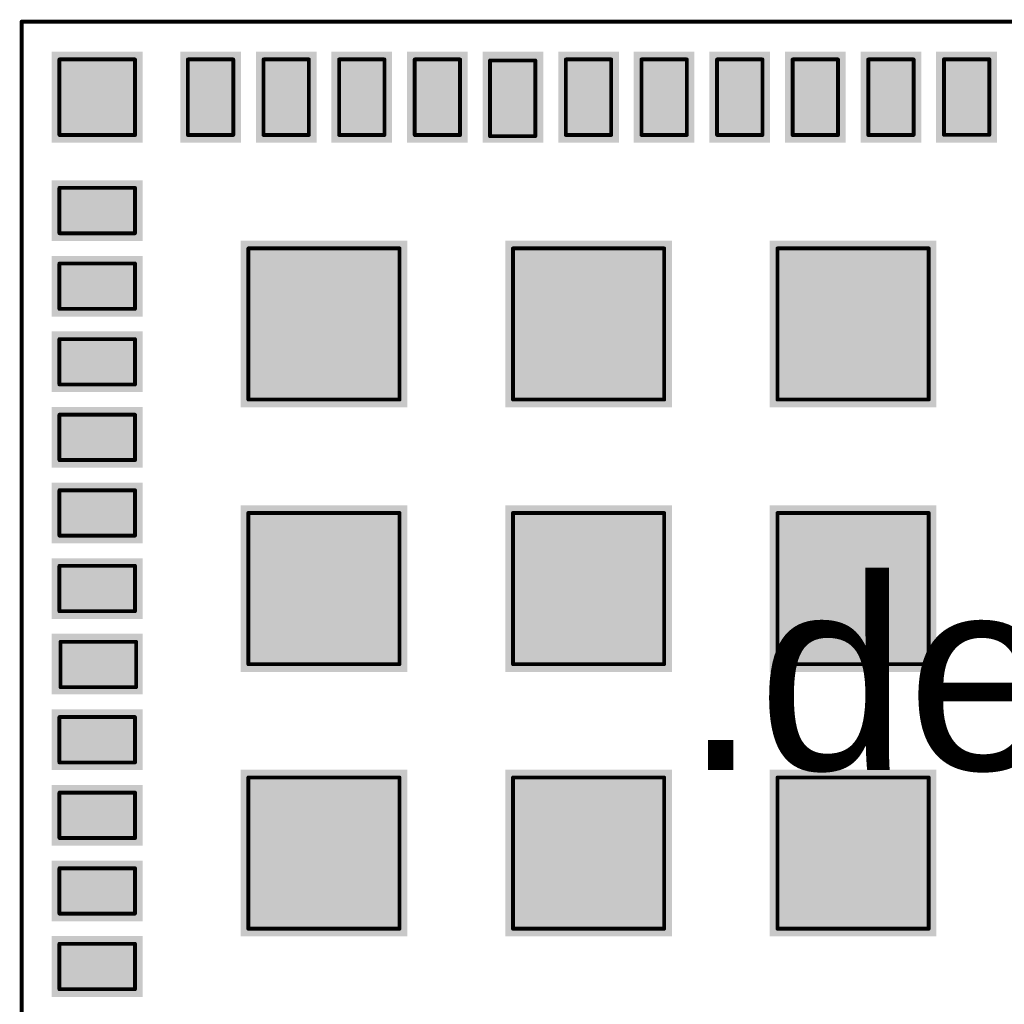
# Model space of a CAD drawing. Header units: inches. Extents: x -0.217 to 0.318, y -0.217 to 0.217.
# Tile 2 of 3: x -0.217 to 0.039, y -0.039 to 0.217. Entities that reach past the tile are written whole.
import ezdxf

# ---------------------------------------------------------------- set-up
doc = ezdxf.new("R2010")
doc.units = ezdxf.units.IN
doc.header["$MEASUREMENT"] = 0
for name, color, linetype in [('Top Assembly', 56, 'Continuous'), ('Top Layer', 1, 'Continuous'), ('Top Paste', 8, 'Continuous'), ('Top Solder', 216, 'Continuous')]:
    doc.layers.add(name, color=color, linetype=linetype)
doc.styles.add('Arial', font='txt', dxfattribs={"height": 0.2})

msp = doc.modelspace()

# ---------------------------------------------------------------- hatches: boundary and pattern name
at = {"layer": 'Top Layer'}
for points in [[(-0.18701, 0.18701), (-0.20669, 0.18701), (-0.20669, 0.20669), (-0.18701, 0.20669)], [(-0.17323, 0.20669), (-0.16142, 0.20669), (-0.16142, 0.18701), (-0.17323, 0.18701)], [(-0.15354, 0.20669), (-0.14173, 0.20669), (-0.14173, 0.18701), (-0.15354, 0.18701)], [(-0.13386, 0.20669), (-0.12205, 0.20669), (-0.12205, 0.18701), (-0.13386, 0.18701)], [(-0.11417, 0.20669), (-0.10236, 0.20669), (-0.10236, 0.18701), (-0.11417, 0.18701)], [(-0.09449, 0.20669), (-0.08268, 0.20669), (-0.08268, 0.18701), (-0.09449, 0.18701)], [(-0.0748, 0.20669), (-0.06299, 0.20669), (-0.06299, 0.18701), (-0.0748, 0.18701)], [(-0.05512, 0.20669), (-0.04331, 0.20669), (-0.04331, 0.18701), (-0.05512, 0.18701)], [(-0.03543, 0.20669), (-0.02362, 0.20669), (-0.02362, 0.18701), (-0.03543, 0.18701)], [(-0.01575, 0.20669), (-0.00394, 0.20669), (-0.00394, 0.18701), (-0.01575, 0.18701)], [(0.00394, 0.20669), (0.01575, 0.20669), (0.01575, 0.18701), (0.00394, 0.18701)], [(0.02362, 0.20669), (0.03543, 0.20669), (0.03543, 0.18701), (0.02362, 0.18701)], [(-0.20669, 0.16142), (-0.20669, 0.17323), (-0.18701, 0.17323), (-0.18701, 0.16142)], [(-0.15749, 0.11811), (-0.15749, 0.15748), (-0.11812, 0.15748), (-0.11812, 0.11811)], [(-0.08858, 0.11811), (-0.08858, 0.15748), (-0.04921, 0.15748), (-0.04921, 0.11811)], [(-0.01969, 0.11811), (-0.01969, 0.15748), (0.01969, 0.15748), (0.01969, 0.11811)], [(-0.20669, 0.14173), (-0.20669, 0.15354), (-0.18701, 0.15354), (-0.18701, 0.14173)], [(-0.20669, 0.12205), (-0.20669, 0.13386), (-0.18701, 0.13386), (-0.18701, 0.12205)], [(-0.20669, 0.10236), (-0.20669, 0.11417), (-0.18701, 0.11417), (-0.18701, 0.10236)], [(-0.20669, 0.08268), (-0.20669, 0.09449), (-0.18701, 0.09449), (-0.18701, 0.08268)], [(-0.15749, 0.04921), (-0.15749, 0.08858), (-0.11812, 0.08858), (-0.11812, 0.04921)], [(-0.08858, 0.04921), (-0.08858, 0.08858), (-0.04921, 0.08858), (-0.04921, 0.04921)], [(-0.01969, 0.04921), (-0.01969, 0.08858), (0.01969, 0.08858), (0.01969, 0.04921)], [(-0.20669, 0.06299), (-0.20669, 0.0748), (-0.18701, 0.0748), (-0.18701, 0.06299)], [(-0.20669, 0.04331), (-0.20669, 0.05512), (-0.18701, 0.05512), (-0.18701, 0.04331)], [(-0.20669, 0.02362), (-0.20669, 0.03543), (-0.18701, 0.03543), (-0.18701, 0.02362)], [(-0.15749, -0.01969), (-0.15749, 0.01969), (-0.11812, 0.01969), (-0.11812, -0.01969)], [(-0.08858, -0.01969), (-0.08858, 0.01969), (-0.04921, 0.01969), (-0.04921, -0.01969)], [(-0.01969, -0.01969), (-0.01969, 0.01969), (0.01969, 0.01969), (0.01969, -0.01969)], [(-0.20669, 0.00394), (-0.20669, 0.01575), (-0.18701, 0.01575), (-0.18701, 0.00394)], [(-0.20669, -0.01575), (-0.20669, -0.00394), (-0.18701, -0.00394), (-0.18701, -0.01575)], [(-0.20669, -0.03543), (-0.20669, -0.02362), (-0.18701, -0.02362), (-0.18701, -0.03543)]]:
    msp.add_hatch(color=1, dxfattribs=at).paths.add_polyline_path(points)
at = {"layer": 'Top Paste'}
for points in [[(-0.18701, 0.18701), (-0.20669, 0.18701), (-0.20669, 0.20669), (-0.18701, 0.20669)], [(-0.17323, 0.20669), (-0.16142, 0.20669), (-0.16142, 0.18701), (-0.17323, 0.18701)], [(-0.15354, 0.20669), (-0.14173, 0.20669), (-0.14173, 0.18701), (-0.15354, 0.18701)], [(-0.13386, 0.20669), (-0.12205, 0.20669), (-0.12205, 0.18701), (-0.13386, 0.18701)], [(-0.11417, 0.20669), (-0.10236, 0.20669), (-0.10236, 0.18701), (-0.11417, 0.18701)], [(-0.09449, 0.20669), (-0.08268, 0.20669), (-0.08268, 0.18701), (-0.09449, 0.18701)], [(-0.0748, 0.20669), (-0.06299, 0.20669), (-0.06299, 0.18701), (-0.0748, 0.18701)], [(-0.05512, 0.20669), (-0.04331, 0.20669), (-0.04331, 0.18701), (-0.05512, 0.18701)], [(-0.03543, 0.20669), (-0.02362, 0.20669), (-0.02362, 0.18701), (-0.03543, 0.18701)], [(-0.01575, 0.20669), (-0.00394, 0.20669), (-0.00394, 0.18701), (-0.01575, 0.18701)], [(0.00394, 0.20669), (0.01575, 0.20669), (0.01575, 0.18701), (0.00394, 0.18701)], [(0.02362, 0.20669), (0.03543, 0.20669), (0.03543, 0.18701), (0.02362, 0.18701)], [(-0.20669, 0.16142), (-0.20669, 0.17323), (-0.18701, 0.17323), (-0.18701, 0.16142)], [(-0.15749, 0.11811), (-0.15749, 0.15748), (-0.11812, 0.15748), (-0.11812, 0.11811)], [(-0.08858, 0.11811), (-0.08858, 0.15748), (-0.04921, 0.15748), (-0.04921, 0.11811)], [(-0.01969, 0.11811), (-0.01969, 0.15748), (0.01969, 0.15748), (0.01969, 0.11811)], [(-0.20669, 0.14173), (-0.20669, 0.15354), (-0.18701, 0.15354), (-0.18701, 0.14173)], [(-0.20669, 0.12205), (-0.20669, 0.13386), (-0.18701, 0.13386), (-0.18701, 0.12205)], [(-0.20669, 0.10236), (-0.20669, 0.11417), (-0.18701, 0.11417), (-0.18701, 0.10236)], [(-0.20669, 0.08268), (-0.20669, 0.09449), (-0.18701, 0.09449), (-0.18701, 0.08268)], [(-0.15749, 0.04921), (-0.15749, 0.08858), (-0.11812, 0.08858), (-0.11812, 0.04921)], [(-0.08858, 0.04921), (-0.08858, 0.08858), (-0.04921, 0.08858), (-0.04921, 0.04921)], [(-0.01969, 0.04921), (-0.01969, 0.08858), (0.01969, 0.08858), (0.01969, 0.04921)], [(-0.20669, 0.06299), (-0.20669, 0.0748), (-0.18701, 0.0748), (-0.18701, 0.06299)], [(-0.20669, 0.04331), (-0.20669, 0.05512), (-0.18701, 0.05512), (-0.18701, 0.04331)], [(-0.20669, 0.02362), (-0.20669, 0.03543), (-0.18701, 0.03543), (-0.18701, 0.02362)], [(-0.15749, -0.01969), (-0.15749, 0.01969), (-0.11812, 0.01969), (-0.11812, -0.01969)], [(-0.08858, -0.01969), (-0.08858, 0.01969), (-0.04921, 0.01969), (-0.04921, -0.01969)], [(-0.01969, -0.01969), (-0.01969, 0.01969), (0.01969, 0.01969), (0.01969, -0.01969)], [(-0.20669, 0.00394), (-0.20669, 0.01575), (-0.18701, 0.01575), (-0.18701, 0.00394)], [(-0.20669, -0.01575), (-0.20669, -0.00394), (-0.18701, -0.00394), (-0.18701, -0.01575)], [(-0.20669, -0.03543), (-0.20669, -0.02362), (-0.18701, -0.02362), (-0.18701, -0.03543)]]:
    msp.add_hatch(color=8, dxfattribs=at).paths.add_polyline_path(points)
at = {"layer": 'Top Solder'}
for points in [[(-0.18501, 0.18501), (-0.20869, 0.18501), (-0.20869, 0.20869), (-0.18501, 0.20869)], [(-0.17523, 0.20869), (-0.15942, 0.20869), (-0.15942, 0.18501), (-0.17523, 0.18501)], [(-0.15554, 0.20869), (-0.13973, 0.20869), (-0.13973, 0.18501), (-0.15554, 0.18501)], [(-0.13586, 0.20869), (-0.12005, 0.20869), (-0.12005, 0.18501), (-0.13586, 0.18501)], [(-0.11617, 0.20869), (-0.10036, 0.20869), (-0.10036, 0.18501), (-0.11617, 0.18501)], [(-0.09649, 0.20869), (-0.08068, 0.20869), (-0.08068, 0.18501), (-0.09649, 0.18501)], [(-0.0768, 0.20869), (-0.06099, 0.20869), (-0.06099, 0.18501), (-0.0768, 0.18501)], [(-0.05712, 0.20869), (-0.04131, 0.20869), (-0.04131, 0.18501), (-0.05712, 0.18501)], [(-0.03743, 0.20869), (-0.02162, 0.20869), (-0.02162, 0.18501), (-0.03743, 0.18501)], [(-0.01775, 0.20869), (-0.00194, 0.20869), (-0.00194, 0.18501), (-0.01775, 0.18501)], [(0.00194, 0.20869), (0.01775, 0.20869), (0.01775, 0.18501), (0.00194, 0.18501)], [(0.02162, 0.20869), (0.03743, 0.20869), (0.03743, 0.18501), (0.02162, 0.18501)], [(-0.20869, 0.15942), (-0.20869, 0.17523), (-0.18501, 0.17523), (-0.18501, 0.15942)], [(-0.15949, 0.11611), (-0.15949, 0.15948), (-0.11612, 0.15948), (-0.11612, 0.11611)], [(-0.09058, 0.11611), (-0.09058, 0.15948), (-0.04721, 0.15948), (-0.04721, 0.11611)], [(-0.02169, 0.11611), (-0.02169, 0.15948), (0.02169, 0.15948), (0.02169, 0.11611)], [(-0.20869, 0.13973), (-0.20869, 0.15554), (-0.18501, 0.15554), (-0.18501, 0.13973)], [(-0.20869, 0.12005), (-0.20869, 0.13586), (-0.18501, 0.13586), (-0.18501, 0.12005)], [(-0.20869, 0.10036), (-0.20869, 0.11617), (-0.18501, 0.11617), (-0.18501, 0.10036)], [(-0.20869, 0.08068), (-0.20869, 0.09649), (-0.18501, 0.09649), (-0.18501, 0.08068)], [(-0.15949, 0.04721), (-0.15949, 0.09058), (-0.11612, 0.09058), (-0.11612, 0.04721)], [(-0.09058, 0.04721), (-0.09058, 0.09058), (-0.04721, 0.09058), (-0.04721, 0.04721)], [(-0.02169, 0.04721), (-0.02169, 0.09058), (0.02169, 0.09058), (0.02169, 0.04721)], [(-0.20869, 0.06099), (-0.20869, 0.0768), (-0.18501, 0.0768), (-0.18501, 0.06099)], [(-0.20869, 0.04131), (-0.20869, 0.05712), (-0.18501, 0.05712), (-0.18501, 0.04131)], [(-0.20869, 0.02162), (-0.20869, 0.03743), (-0.18501, 0.03743), (-0.18501, 0.02162)], [(-0.15949, -0.02169), (-0.15949, 0.02169), (-0.11612, 0.02169), (-0.11612, -0.02169)], [(-0.09058, -0.02169), (-0.09058, 0.02169), (-0.04721, 0.02169), (-0.04721, -0.02169)], [(-0.02169, -0.02169), (-0.02169, 0.02169), (0.02169, 0.02169), (0.02169, -0.02169)], [(-0.20869, 0.00194), (-0.20869, 0.01775), (-0.18501, 0.01775), (-0.18501, 0.00194)], [(-0.20869, -0.01775), (-0.20869, -0.00194), (-0.18501, -0.00194), (-0.18501, -0.01775)], [(-0.20869, -0.03743), (-0.20869, -0.02162), (-0.18501, -0.02162), (-0.18501, -0.03743)]]:
    msp.add_hatch(color=216, dxfattribs=at).paths.add_polyline_path(points)

# ---------------------------------------------------------------- linework, layer by layer
at = {"layer": 'Top Assembly', "const_width": 0.001}
for points in [[(-0.21654, 0.21654), (0.21654, 0.21654)], [(-0.21654, -0.21654), (-0.21654, 0.21654)], [(-0.20669, 0.20669), (-0.18701, 0.20669)], [(-0.20669, 0.18701), (-0.20669, 0.20669)], [(-0.18701, 0.18701), (-0.18701, 0.20669)], [(-0.17323, 0.20669), (-0.16142, 0.20669)], [(-0.17323, 0.18701), (-0.17323, 0.20669)], [(-0.16142, 0.18701), (-0.16142, 0.20669)], [(-0.15354, 0.20669), (-0.14173, 0.20669)], [(-0.15354, 0.18701), (-0.15354, 0.20669)], [(-0.14173, 0.18701), (-0.14173, 0.20669)], [(-0.13386, 0.20669), (-0.12205, 0.20669)], [(-0.13386, 0.18701), (-0.13386, 0.20669)], [(-0.12205, 0.18701), (-0.12205, 0.20669)], [(-0.11417, 0.20669), (-0.10236, 0.20669)], [(-0.11417, 0.18701), (-0.11417, 0.20669)], [(-0.10236, 0.18701), (-0.10236, 0.20669)], [(-0.09457, 0.2064), (-0.08276, 0.2064)], [(-0.09457, 0.18672), (-0.09457, 0.2064)], [(-0.08276, 0.18672), (-0.08276, 0.2064)], [(-0.0748, 0.20669), (-0.06299, 0.20669)], [(-0.0748, 0.18701), (-0.0748, 0.20669)], [(-0.06299, 0.18701), (-0.06299, 0.20669)], [(-0.05512, 0.20669), (-0.04331, 0.20669)], [(-0.05512, 0.18701), (-0.05512, 0.20669)], [(-0.04331, 0.18701), (-0.04331, 0.20669)], [(-0.03543, 0.20669), (-0.02362, 0.20669)], [(-0.03543, 0.18701), (-0.03543, 0.20669)], [(-0.02362, 0.18701), (-0.02362, 0.20669)], [(-0.01575, 0.20669), (-0.00394, 0.20669)], [(-0.01575, 0.18701), (-0.01575, 0.20669)], [(-0.00394, 0.18701), (-0.00394, 0.20669)], [(0.00394, 0.20669), (0.01575, 0.20669)], [(0.00394, 0.18701), (0.00394, 0.20669)], [(0.01575, 0.18701), (0.01575, 0.20669)], [(0.02366, 0.20672), (0.03547, 0.20672)], [(0.02366, 0.18704), (0.02366, 0.20672)], [(0.03547, 0.18704), (0.03547, 0.20672)], [(-0.20669, 0.18701), (-0.18701, 0.18701)], [(-0.17323, 0.18701), (-0.16142, 0.18701)], [(-0.15354, 0.18701), (-0.14173, 0.18701)], [(-0.13386, 0.18701), (-0.12205, 0.18701)], [(-0.11417, 0.18701), (-0.10236, 0.18701)], [(-0.09457, 0.18672), (-0.08276, 0.18672)], [(-0.0748, 0.18701), (-0.06299, 0.18701)], [(-0.05512, 0.18701), (-0.04331, 0.18701)], [(-0.03543, 0.18701), (-0.02362, 0.18701)], [(-0.01575, 0.18701), (-0.00394, 0.18701)], [(0.00394, 0.18701), (0.01575, 0.18701)], [(0.02366, 0.18704), (0.03547, 0.18704)], [(-0.20669, 0.17323), (-0.18701, 0.17323)], [(-0.20669, 0.16142), (-0.20669, 0.17323)], [(-0.18701, 0.16142), (-0.18701, 0.17323)], [(-0.20669, 0.16142), (-0.18701, 0.16142)], [(-0.15749, 0.15748), (-0.11812, 0.15748)], [(-0.15749, 0.11811), (-0.15749, 0.15748)], [(-0.11812, 0.11811), (-0.11812, 0.15748)], [(-0.08858, 0.15748), (-0.04921, 0.15748)], [(-0.08858, 0.11811), (-0.08858, 0.15748)], [(-0.04921, 0.11811), (-0.04921, 0.15748)], [(-0.01969, 0.15748), (0.01969, 0.15748)], [(-0.01969, 0.11811), (-0.01969, 0.15748)], [(0.01969, 0.11811), (0.01969, 0.15748)], [(-0.20669, 0.15354), (-0.18701, 0.15354)], [(-0.20669, 0.14173), (-0.20669, 0.15354)], [(-0.18701, 0.14173), (-0.18701, 0.15354)], [(-0.20669, 0.14173), (-0.18701, 0.14173)], [(-0.20669, 0.13386), (-0.18701, 0.13386)], [(-0.20669, 0.12205), (-0.20669, 0.13386)], [(-0.18701, 0.12205), (-0.18701, 0.13386)], [(-0.20669, 0.12205), (-0.18701, 0.12205)], [(-0.15749, 0.11811), (-0.11812, 0.11811)], [(-0.08858, 0.11811), (-0.04921, 0.11811)], [(-0.01969, 0.11811), (0.01969, 0.11811)], [(-0.20669, 0.11417), (-0.18701, 0.11417)], [(-0.20669, 0.10236), (-0.20669, 0.11417)], [(-0.18701, 0.10236), (-0.18701, 0.11417)], [(-0.20669, 0.10236), (-0.18701, 0.10236)], [(-0.20669, 0.09449), (-0.18701, 0.09449)], [(-0.20669, 0.08268), (-0.20669, 0.09449)], [(-0.18701, 0.08268), (-0.18701, 0.09449)], [(-0.15749, 0.08858), (-0.11812, 0.08858)], [(-0.15749, 0.04921), (-0.15749, 0.08858)], [(-0.11812, 0.04921), (-0.11812, 0.08858)], [(-0.08858, 0.08858), (-0.04921, 0.08858)], [(-0.08858, 0.04921), (-0.08858, 0.08858)], [(-0.04921, 0.04921), (-0.04921, 0.08858)], [(-0.01969, 0.08858), (0.01969, 0.08858)], [(-0.01969, 0.04921), (-0.01969, 0.08858)], [(0.01969, 0.04921), (0.01969, 0.08858)], [(-0.20669, 0.08268), (-0.18701, 0.08268)], [(-0.20669, 0.0748), (-0.18701, 0.0748)], [(-0.20669, 0.06299), (-0.20669, 0.0748)], [(-0.18701, 0.06299), (-0.18701, 0.0748)], [(-0.20669, 0.06299), (-0.18701, 0.06299)], [(-0.2064, 0.05503), (-0.18672, 0.05503)], [(-0.2064, 0.04322), (-0.2064, 0.05503)], [(-0.18672, 0.04322), (-0.18672, 0.05503)], [(-0.15749, 0.04921), (-0.11812, 0.04921)], [(-0.08858, 0.04921), (-0.04921, 0.04921)], [(-0.01969, 0.04921), (0.01969, 0.04921)], [(-0.2064, 0.04322), (-0.18672, 0.04322)], [(-0.20669, 0.03543), (-0.18701, 0.03543)], [(-0.20669, 0.02362), (-0.20669, 0.03543)], [(-0.18701, 0.02362), (-0.18701, 0.03543)], [(-0.20669, 0.02362), (-0.18701, 0.02362)], [(-0.15749, 0.01969), (-0.11812, 0.01969)], [(-0.15749, -0.01969), (-0.15749, 0.01969)], [(-0.11812, -0.01969), (-0.11812, 0.01969)], [(-0.08858, 0.01969), (-0.04921, 0.01969)], [(-0.08858, -0.01969), (-0.08858, 0.01969)], [(-0.04921, -0.01969), (-0.04921, 0.01969)], [(-0.01969, 0.01969), (0.01969, 0.01969)], [(-0.01969, -0.01969), (-0.01969, 0.01969)], [(0.01969, -0.01969), (0.01969, 0.01969)], [(-0.20669, 0.01575), (-0.18701, 0.01575)], [(-0.20669, 0.00394), (-0.20669, 0.01575)], [(-0.18701, 0.00394), (-0.18701, 0.01575)], [(-0.20669, 0.00394), (-0.18701, 0.00394)], [(-0.20669, -0.00394), (-0.18701, -0.00394)], [(-0.20669, -0.01575), (-0.20669, -0.00394)], [(-0.18701, -0.01575), (-0.18701, -0.00394)], [(-0.20669, -0.01575), (-0.18701, -0.01575)], [(-0.15749, -0.01969), (-0.11812, -0.01969)], [(-0.08858, -0.01969), (-0.04921, -0.01969)], [(-0.01969, -0.01969), (0.01969, -0.01969)], [(-0.20669, -0.02362), (-0.18701, -0.02362)], [(-0.20669, -0.03543), (-0.20669, -0.02362)], [(-0.18701, -0.03543), (-0.18701, -0.02362)], [(-0.20669, -0.03543), (-0.18701, -0.03543)]]:
    msp.add_lwpolyline(points, dxfattribs=at)
at = {"layer": 'Top Assembly', "const_width": 0.0005}
for points in [[(-0.21679, 0.21654, 1), (-0.21629, 0.21654, 1)], [(-0.21679, 0.21654, 1), (-0.21629, 0.21654, 1)], [(-0.20694, 0.20669, 1), (-0.20644, 0.20669, 1)], [(-0.20694, 0.20669, 1), (-0.20644, 0.20669, 1)], [(-0.18726, 0.20669, 1), (-0.18676, 0.20669, 1)], [(-0.18726, 0.20669, 1), (-0.18676, 0.20669, 1)], [(-0.17348, 0.20669, 1), (-0.17298, 0.20669, 1)], [(-0.17348, 0.20669, 1), (-0.17298, 0.20669, 1)], [(-0.16167, 0.20669, 1), (-0.16117, 0.20669, 1)], [(-0.16167, 0.20669, 1), (-0.16117, 0.20669, 1)], [(-0.15379, 0.20669, 1), (-0.15329, 0.20669, 1)], [(-0.15379, 0.20669, 1), (-0.15329, 0.20669, 1)], [(-0.14198, 0.20669, 1), (-0.14148, 0.20669, 1)], [(-0.14198, 0.20669, 1), (-0.14148, 0.20669, 1)], [(-0.13411, 0.20669, 1), (-0.13361, 0.20669, 1)], [(-0.13411, 0.20669, 1), (-0.13361, 0.20669, 1)], [(-0.1223, 0.20669, 1), (-0.1218, 0.20669, 1)], [(-0.1223, 0.20669, 1), (-0.1218, 0.20669, 1)], [(-0.11442, 0.20669, 1), (-0.11392, 0.20669, 1)], [(-0.11442, 0.20669, 1), (-0.11392, 0.20669, 1)], [(-0.10261, 0.20669, 1), (-0.10211, 0.20669, 1)], [(-0.10261, 0.20669, 1), (-0.10211, 0.20669, 1)], [(-0.09482, 0.2064, 1), (-0.09432, 0.2064, 1)], [(-0.09482, 0.2064, 1), (-0.09432, 0.2064, 1)], [(-0.08301, 0.2064, 1), (-0.08251, 0.2064, 1)], [(-0.08301, 0.2064, 1), (-0.08251, 0.2064, 1)], [(-0.07505, 0.20669, 1), (-0.07455, 0.20669, 1)], [(-0.07505, 0.20669, 1), (-0.07455, 0.20669, 1)], [(-0.06324, 0.20669, 1), (-0.06274, 0.20669, 1)], [(-0.06324, 0.20669, 1), (-0.06274, 0.20669, 1)], [(-0.05537, 0.20669, 1), (-0.05487, 0.20669, 1)], [(-0.05537, 0.20669, 1), (-0.05487, 0.20669, 1)], [(-0.04356, 0.20669, 1), (-0.04306, 0.20669, 1)], [(-0.04356, 0.20669, 1), (-0.04306, 0.20669, 1)], [(-0.03568, 0.20669, 1), (-0.03518, 0.20669, 1)], [(-0.03568, 0.20669, 1), (-0.03518, 0.20669, 1)], [(-0.02387, 0.20669, 1), (-0.02337, 0.20669, 1)], [(-0.02387, 0.20669, 1), (-0.02337, 0.20669, 1)], [(-0.016, 0.20669, 1), (-0.0155, 0.20669, 1)], [(-0.016, 0.20669, 1), (-0.0155, 0.20669, 1)], [(-0.00419, 0.20669, 1), (-0.00369, 0.20669, 1)], [(-0.00419, 0.20669, 1), (-0.00369, 0.20669, 1)], [(0.00369, 0.20669, 1), (0.00419, 0.20669, 1)], [(0.00369, 0.20669, 1), (0.00419, 0.20669, 1)], [(0.0155, 0.20669, 1), (0.016, 0.20669, 1)], [(0.0155, 0.20669, 1), (0.016, 0.20669, 1)], [(0.02341, 0.20672, 1), (0.02391, 0.20672, 1)], [(0.02341, 0.20672, 1), (0.02391, 0.20672, 1)], [(0.03522, 0.20672, 1), (0.03572, 0.20672, 1)], [(0.03522, 0.20672, 1), (0.03572, 0.20672, 1)], [(-0.20694, 0.18701, 1), (-0.20644, 0.18701, 1)], [(-0.20694, 0.18701, 1), (-0.20644, 0.18701, 1)], [(-0.18726, 0.18701, 1), (-0.18676, 0.18701, 1)], [(-0.18726, 0.18701, 1), (-0.18676, 0.18701, 1)], [(-0.17348, 0.18701, 1), (-0.17298, 0.18701, 1)], [(-0.17348, 0.18701, 1), (-0.17298, 0.18701, 1)], [(-0.16167, 0.18701, 1), (-0.16117, 0.18701, 1)], [(-0.16167, 0.18701, 1), (-0.16117, 0.18701, 1)], [(-0.15379, 0.18701, 1), (-0.15329, 0.18701, 1)], [(-0.15379, 0.18701, 1), (-0.15329, 0.18701, 1)], [(-0.14198, 0.18701, 1), (-0.14148, 0.18701, 1)], [(-0.14198, 0.18701, 1), (-0.14148, 0.18701, 1)], [(-0.13411, 0.18701, 1), (-0.13361, 0.18701, 1)], [(-0.13411, 0.18701, 1), (-0.13361, 0.18701, 1)], [(-0.1223, 0.18701, 1), (-0.1218, 0.18701, 1)], [(-0.1223, 0.18701, 1), (-0.1218, 0.18701, 1)], [(-0.11442, 0.18701, 1), (-0.11392, 0.18701, 1)], [(-0.11442, 0.18701, 1), (-0.11392, 0.18701, 1)], [(-0.10261, 0.18701, 1), (-0.10211, 0.18701, 1)], [(-0.10261, 0.18701, 1), (-0.10211, 0.18701, 1)], [(-0.09482, 0.18672, 1), (-0.09432, 0.18672, 1)], [(-0.09482, 0.18672, 1), (-0.09432, 0.18672, 1)], [(-0.08301, 0.18672, 1), (-0.08251, 0.18672, 1)], [(-0.08301, 0.18672, 1), (-0.08251, 0.18672, 1)], [(-0.07505, 0.18701, 1), (-0.07455, 0.18701, 1)], [(-0.07505, 0.18701, 1), (-0.07455, 0.18701, 1)], [(-0.06324, 0.18701, 1), (-0.06274, 0.18701, 1)], [(-0.06324, 0.18701, 1), (-0.06274, 0.18701, 1)], [(-0.05537, 0.18701, 1), (-0.05487, 0.18701, 1)], [(-0.05537, 0.18701, 1), (-0.05487, 0.18701, 1)], [(-0.04356, 0.18701, 1), (-0.04306, 0.18701, 1)], [(-0.04356, 0.18701, 1), (-0.04306, 0.18701, 1)], [(-0.03568, 0.18701, 1), (-0.03518, 0.18701, 1)], [(-0.03568, 0.18701, 1), (-0.03518, 0.18701, 1)], [(-0.02387, 0.18701, 1), (-0.02337, 0.18701, 1)], [(-0.02387, 0.18701, 1), (-0.02337, 0.18701, 1)], [(-0.016, 0.18701, 1), (-0.0155, 0.18701, 1)], [(-0.016, 0.18701, 1), (-0.0155, 0.18701, 1)], [(-0.00419, 0.18701, 1), (-0.00369, 0.18701, 1)], [(-0.00419, 0.18701, 1), (-0.00369, 0.18701, 1)], [(0.00369, 0.18701, 1), (0.00419, 0.18701, 1)], [(0.00369, 0.18701, 1), (0.00419, 0.18701, 1)], [(0.0155, 0.18701, 1), (0.016, 0.18701, 1)], [(0.0155, 0.18701, 1), (0.016, 0.18701, 1)], [(0.02341, 0.18704, 1), (0.02391, 0.18704, 1)], [(0.02341, 0.18704, 1), (0.02391, 0.18704, 1)], [(0.03522, 0.18704, 1), (0.03572, 0.18704, 1)], [(0.03522, 0.18704, 1), (0.03572, 0.18704, 1)], [(-0.20694, 0.17323, 1), (-0.20644, 0.17323, 1)], [(-0.20694, 0.17323, 1), (-0.20644, 0.17323, 1)], [(-0.18726, 0.17323, 1), (-0.18676, 0.17323, 1)], [(-0.18726, 0.17323, 1), (-0.18676, 0.17323, 1)], [(-0.20694, 0.16142, 1), (-0.20644, 0.16142, 1)], [(-0.20694, 0.16142, 1), (-0.20644, 0.16142, 1)], [(-0.18726, 0.16142, 1), (-0.18676, 0.16142, 1)], [(-0.18726, 0.16142, 1), (-0.18676, 0.16142, 1)], [(-0.15774, 0.15748, 1), (-0.15724, 0.15748, 1)], [(-0.15774, 0.15748, 1), (-0.15724, 0.15748, 1)], [(-0.11837, 0.15748, 1), (-0.11787, 0.15748, 1)], [(-0.11837, 0.15748, 1), (-0.11787, 0.15748, 1)], [(-0.08883, 0.15748, 1), (-0.08833, 0.15748, 1)], [(-0.08883, 0.15748, 1), (-0.08833, 0.15748, 1)], [(-0.04946, 0.15748, 1), (-0.04896, 0.15748, 1)], [(-0.04946, 0.15748, 1), (-0.04896, 0.15748, 1)], [(-0.01994, 0.15748, 1), (-0.01944, 0.15748, 1)], [(-0.01994, 0.15748, 1), (-0.01944, 0.15748, 1)], [(0.01944, 0.15748, 1), (0.01994, 0.15748, 1)], [(0.01944, 0.15748, 1), (0.01994, 0.15748, 1)], [(-0.20694, 0.15354, 1), (-0.20644, 0.15354, 1)], [(-0.20694, 0.15354, 1), (-0.20644, 0.15354, 1)], [(-0.18726, 0.15354, 1), (-0.18676, 0.15354, 1)], [(-0.18726, 0.15354, 1), (-0.18676, 0.15354, 1)], [(-0.20694, 0.14173, 1), (-0.20644, 0.14173, 1)], [(-0.20694, 0.14173, 1), (-0.20644, 0.14173, 1)], [(-0.18726, 0.14173, 1), (-0.18676, 0.14173, 1)], [(-0.18726, 0.14173, 1), (-0.18676, 0.14173, 1)], [(-0.20694, 0.13386, 1), (-0.20644, 0.13386, 1)], [(-0.20694, 0.13386, 1), (-0.20644, 0.13386, 1)], [(-0.18726, 0.13386, 1), (-0.18676, 0.13386, 1)], [(-0.18726, 0.13386, 1), (-0.18676, 0.13386, 1)], [(-0.20694, 0.12205, 1), (-0.20644, 0.12205, 1)], [(-0.20694, 0.12205, 1), (-0.20644, 0.12205, 1)], [(-0.18726, 0.12205, 1), (-0.18676, 0.12205, 1)], [(-0.18726, 0.12205, 1), (-0.18676, 0.12205, 1)], [(-0.15774, 0.11811, 1), (-0.15724, 0.11811, 1)], [(-0.15774, 0.11811, 1), (-0.15724, 0.11811, 1)], [(-0.11837, 0.11811, 1), (-0.11787, 0.11811, 1)], [(-0.11837, 0.11811, 1), (-0.11787, 0.11811, 1)], [(-0.08883, 0.11811, 1), (-0.08833, 0.11811, 1)], [(-0.08883, 0.11811, 1), (-0.08833, 0.11811, 1)], [(-0.04946, 0.11811, 1), (-0.04896, 0.11811, 1)], [(-0.04946, 0.11811, 1), (-0.04896, 0.11811, 1)], [(-0.01994, 0.11811, 1), (-0.01944, 0.11811, 1)], [(-0.01994, 0.11811, 1), (-0.01944, 0.11811, 1)], [(0.01944, 0.11811, 1), (0.01994, 0.11811, 1)], [(0.01944, 0.11811, 1), (0.01994, 0.11811, 1)], [(-0.20694, 0.11417, 1), (-0.20644, 0.11417, 1)], [(-0.20694, 0.11417, 1), (-0.20644, 0.11417, 1)], [(-0.18726, 0.11417, 1), (-0.18676, 0.11417, 1)], [(-0.18726, 0.11417, 1), (-0.18676, 0.11417, 1)], [(-0.20694, 0.10236, 1), (-0.20644, 0.10236, 1)], [(-0.20694, 0.10236, 1), (-0.20644, 0.10236, 1)], [(-0.18726, 0.10236, 1), (-0.18676, 0.10236, 1)], [(-0.18726, 0.10236, 1), (-0.18676, 0.10236, 1)], [(-0.20694, 0.09449, 1), (-0.20644, 0.09449, 1)], [(-0.20694, 0.09449, 1), (-0.20644, 0.09449, 1)], [(-0.18726, 0.09449, 1), (-0.18676, 0.09449, 1)], [(-0.18726, 0.09449, 1), (-0.18676, 0.09449, 1)], [(-0.15774, 0.08858, 1), (-0.15724, 0.08858, 1)], [(-0.15774, 0.08858, 1), (-0.15724, 0.08858, 1)], [(-0.11837, 0.08858, 1), (-0.11787, 0.08858, 1)], [(-0.11837, 0.08858, 1), (-0.11787, 0.08858, 1)], [(-0.08883, 0.08858, 1), (-0.08833, 0.08858, 1)], [(-0.08883, 0.08858, 1), (-0.08833, 0.08858, 1)], [(-0.04946, 0.08858, 1), (-0.04896, 0.08858, 1)], [(-0.04946, 0.08858, 1), (-0.04896, 0.08858, 1)], [(-0.01994, 0.08858, 1), (-0.01944, 0.08858, 1)], [(-0.01994, 0.08858, 1), (-0.01944, 0.08858, 1)], [(0.01944, 0.08858, 1), (0.01994, 0.08858, 1)], [(0.01944, 0.08858, 1), (0.01994, 0.08858, 1)], [(-0.20694, 0.08268, 1), (-0.20644, 0.08268, 1)], [(-0.20694, 0.08268, 1), (-0.20644, 0.08268, 1)], [(-0.18726, 0.08268, 1), (-0.18676, 0.08268, 1)], [(-0.18726, 0.08268, 1), (-0.18676, 0.08268, 1)], [(-0.20694, 0.0748, 1), (-0.20644, 0.0748, 1)], [(-0.20694, 0.0748, 1), (-0.20644, 0.0748, 1)], [(-0.18726, 0.0748, 1), (-0.18676, 0.0748, 1)], [(-0.18726, 0.0748, 1), (-0.18676, 0.0748, 1)], [(-0.20694, 0.06299, 1), (-0.20644, 0.06299, 1)], [(-0.20694, 0.06299, 1), (-0.20644, 0.06299, 1)], [(-0.18726, 0.06299, 1), (-0.18676, 0.06299, 1)], [(-0.18726, 0.06299, 1), (-0.18676, 0.06299, 1)], [(-0.20665, 0.05503, 1), (-0.20615, 0.05503, 1)], [(-0.20665, 0.05503, 1), (-0.20615, 0.05503, 1)], [(-0.18697, 0.05503, 1), (-0.18647, 0.05503, 1)], [(-0.18697, 0.05503, 1), (-0.18647, 0.05503, 1)], [(-0.15774, 0.04921, 1), (-0.15724, 0.04921, 1)], [(-0.15774, 0.04921, 1), (-0.15724, 0.04921, 1)], [(-0.11837, 0.04921, 1), (-0.11787, 0.04921, 1)], [(-0.11837, 0.04921, 1), (-0.11787, 0.04921, 1)], [(-0.08883, 0.04921, 1), (-0.08833, 0.04921, 1)], [(-0.08883, 0.04921, 1), (-0.08833, 0.04921, 1)], [(-0.04946, 0.04921, 1), (-0.04896, 0.04921, 1)], [(-0.04946, 0.04921, 1), (-0.04896, 0.04921, 1)], [(-0.01994, 0.04921, 1), (-0.01944, 0.04921, 1)], [(-0.01994, 0.04921, 1), (-0.01944, 0.04921, 1)], [(0.01944, 0.04921, 1), (0.01994, 0.04921, 1)], [(0.01944, 0.04921, 1), (0.01994, 0.04921, 1)], [(-0.20665, 0.04322, 1), (-0.20615, 0.04322, 1)], [(-0.20665, 0.04322, 1), (-0.20615, 0.04322, 1)], [(-0.18697, 0.04322, 1), (-0.18647, 0.04322, 1)], [(-0.18697, 0.04322, 1), (-0.18647, 0.04322, 1)], [(-0.20694, 0.03543, 1), (-0.20644, 0.03543, 1)], [(-0.20694, 0.03543, 1), (-0.20644, 0.03543, 1)], [(-0.18726, 0.03543, 1), (-0.18676, 0.03543, 1)], [(-0.18726, 0.03543, 1), (-0.18676, 0.03543, 1)], [(-0.20694, 0.02362, 1), (-0.20644, 0.02362, 1)], [(-0.20694, 0.02362, 1), (-0.20644, 0.02362, 1)], [(-0.18726, 0.02362, 1), (-0.18676, 0.02362, 1)], [(-0.18726, 0.02362, 1), (-0.18676, 0.02362, 1)], [(-0.15774, 0.01969, 1), (-0.15724, 0.01969, 1)], [(-0.15774, 0.01969, 1), (-0.15724, 0.01969, 1)], [(-0.11837, 0.01969, 1), (-0.11787, 0.01969, 1)], [(-0.11837, 0.01969, 1), (-0.11787, 0.01969, 1)], [(-0.08883, 0.01969, 1), (-0.08833, 0.01969, 1)], [(-0.08883, 0.01969, 1), (-0.08833, 0.01969, 1)], [(-0.04946, 0.01969, 1), (-0.04896, 0.01969, 1)], [(-0.04946, 0.01969, 1), (-0.04896, 0.01969, 1)], [(-0.01994, 0.01969, 1), (-0.01944, 0.01969, 1)], [(-0.01994, 0.01969, 1), (-0.01944, 0.01969, 1)], [(0.01944, 0.01969, 1), (0.01994, 0.01969, 1)], [(0.01944, 0.01969, 1), (0.01994, 0.01969, 1)], [(-0.20694, 0.01575, 1), (-0.20644, 0.01575, 1)], [(-0.20694, 0.01575, 1), (-0.20644, 0.01575, 1)], [(-0.18726, 0.01575, 1), (-0.18676, 0.01575, 1)], [(-0.18726, 0.01575, 1), (-0.18676, 0.01575, 1)], [(-0.20694, 0.00394, 1), (-0.20644, 0.00394, 1)], [(-0.20694, 0.00394, 1), (-0.20644, 0.00394, 1)], [(-0.18726, 0.00394, 1), (-0.18676, 0.00394, 1)], [(-0.18726, 0.00394, 1), (-0.18676, 0.00394, 1)], [(-0.20694, -0.00394, 1), (-0.20644, -0.00394, 1)], [(-0.20694, -0.00394, 1), (-0.20644, -0.00394, 1)], [(-0.18726, -0.00394, 1), (-0.18676, -0.00394, 1)], [(-0.18726, -0.00394, 1), (-0.18676, -0.00394, 1)], [(-0.20694, -0.01575, 1), (-0.20644, -0.01575, 1)], [(-0.20694, -0.01575, 1), (-0.20644, -0.01575, 1)], [(-0.18726, -0.01575, 1), (-0.18676, -0.01575, 1)], [(-0.18726, -0.01575, 1), (-0.18676, -0.01575, 1)], [(-0.15774, -0.01969, 1), (-0.15724, -0.01969, 1)], [(-0.15774, -0.01969, 1), (-0.15724, -0.01969, 1)], [(-0.11837, -0.01969, 1), (-0.11787, -0.01969, 1)], [(-0.11837, -0.01969, 1), (-0.11787, -0.01969, 1)], [(-0.08883, -0.01969, 1), (-0.08833, -0.01969, 1)], [(-0.08883, -0.01969, 1), (-0.08833, -0.01969, 1)], [(-0.04946, -0.01969, 1), (-0.04896, -0.01969, 1)], [(-0.04946, -0.01969, 1), (-0.04896, -0.01969, 1)], [(-0.01994, -0.01969, 1), (-0.01944, -0.01969, 1)], [(-0.01994, -0.01969, 1), (-0.01944, -0.01969, 1)], [(0.01944, -0.01969, 1), (0.01994, -0.01969, 1)], [(0.01944, -0.01969, 1), (0.01994, -0.01969, 1)], [(-0.20694, -0.02362, 1), (-0.20644, -0.02362, 1)], [(-0.20694, -0.02362, 1), (-0.20644, -0.02362, 1)], [(-0.18726, -0.02362, 1), (-0.18676, -0.02362, 1)], [(-0.18726, -0.02362, 1), (-0.18676, -0.02362, 1)], [(-0.20694, -0.03543, 1), (-0.20644, -0.03543, 1)], [(-0.20694, -0.03543, 1), (-0.20644, -0.03543, 1)], [(-0.18726, -0.03543, 1), (-0.18676, -0.03543, 1)], [(-0.18726, -0.03543, 1), (-0.18676, -0.03543, 1)]]:
    msp.add_lwpolyline(points, format="xyb", close=True, dxfattribs=at)

# ---------------------------------------------------------------- texts
at = {"layer": 'Top Assembly', "style": 'Arial'}
msp.add_text('.designator', height=0.05, dxfattribs=at).set_placement((-0.04421, 0.02166))

doc.saveas('drawing.dxf')
